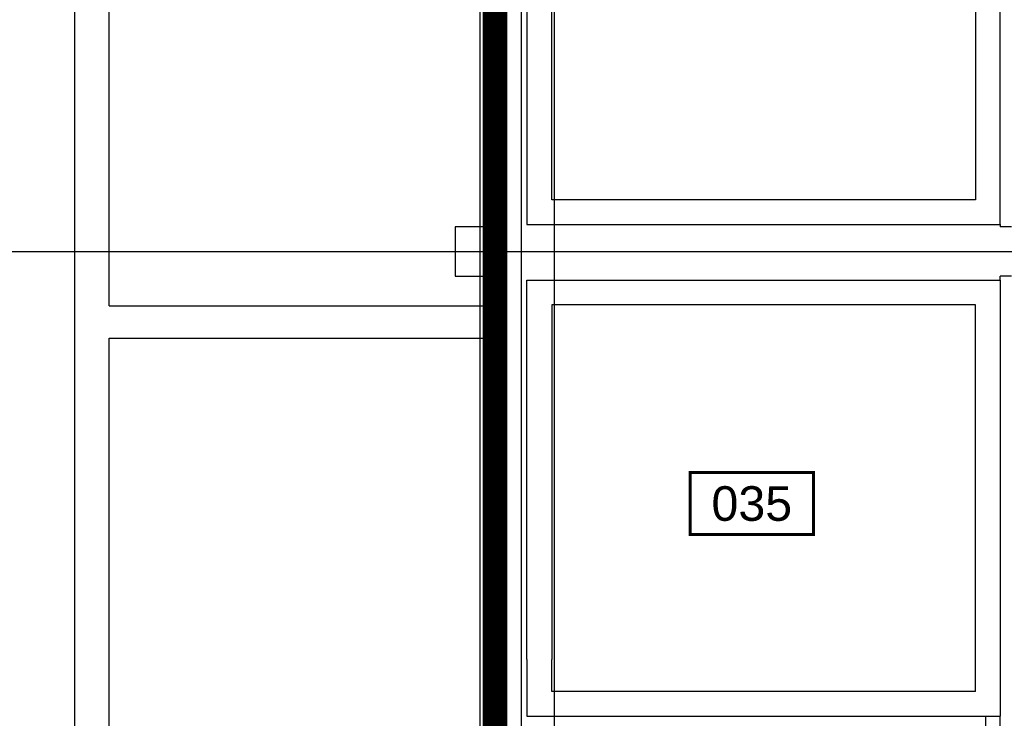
# Model space of a CAD drawing. Header units: centimetres. Extents: x -149939 to 48626, y -46000 to 152985.
# Tile 97 of 256: x -62865 to -54898, y 80322 to 85977. Entities that reach past the tile are written whole.
import ezdxf
from ezdxf.enums import TextEntityAlignment as Align

# ---------------------------------------------------------------- set-up
doc = ezdxf.new("R2010")
doc.units = ezdxf.units.CM
doc.header["$LTSCALE"] = 50
doc.linetypes.add('Kondygnacja  -0_5$0$DIVIDE', pattern=[31.75, 12.7, -6.35, 0, -6.35, 0, -6.35])
doc.linetypes.add('Osie rzutów$0$DASHDOT2', pattern=[12.7, 6.35, -3.175, 0, -3.175])
doc.layers.get('0').update_dxf_attribs({"color": 8})
for name, color, linetype in [('Kondygnacja  -0_5$0$ARCH_ETAPOWANIE', 8, 'Kondygnacja  -0_5$0$DIVIDE'), ('Kondygnacja  -0_5$0$ARCH_MUROWANE_IST', 8, 'Continuous'), ('Kondygnacja  -0_5$0$ARCH_ŻELBET_IST', 8, 'Continuous'), ('Osie rzutów$0$ARCH_INFO_OSIE_IST', 8, 'Osie rzutów$0$DASHDOT2'), ('Osie rzutów$0$ARCH_INFO_OSIE_OPISY_IST', 8, 'Continuous'), ('Pomieszczenia -05$0$ARCH_INFO_AREA_ETYKIETY_200', 8, 'Continuous')]:
    doc.layers.add(name, color=color, linetype=linetype)
doc.styles.add('Pomieszczenia -05$0$Arial', font='ARIAL.TTF')

# ---------------------------------------------------------------- blocks, each defined once
blk = doc.blocks.new('Osie rzutów')
at = {"layer": 'Osie rzutów$0$ARCH_INFO_OSIE_IST', "ltscale": 10}
for p, q in [((6260.29, 12255), (6260.06, 15006.6)), ((6200, 12255), (6200, 14934.6)), ((4436.04, 12910), (7599.14, 12910))]:
    blk.add_line(p, q, dxfattribs=at)
blk = doc.blocks.new('Pomieszczenia -05$0$etykieta_numer')
at = {"color": 0, "linetype": 'ByBlock', "const_width": 2.44}
blk.add_lwpolyline([(-50, -50), (-50, 0), (50, 0), (50, -50)], close=True, dxfattribs=at)
at = {"color": 0, "linetype": 'ByBlock', "style": 'Pomieszczenia -05$0$Arial'}
blk.add_attdef('AECAREA:NUMBER', text='', height=28, dxfattribs=at).set_placement((0, -25), align=Align.MIDDLE)

msp = doc.modelspace()

# ---------------------------------------------------------------- linework, layer by layer
at = {"layer": 'Kondygnacja  -0_5$0$ARCH_ETAPOWANIE', "ltscale": 10, "const_width": 200, "elevation": 3000}
msp.add_lwpolyline([(-71680, -5690), (-71680, 9430), (-65010, 9430), (-65010, 10860), (-63050, 10860), (-62990, 77200), (-59020, 77200), (-59020, 89588.736), (-59420, 89588.736), (-59420.034, 102625.822), (-71890, 102620.19), (-71890, 102620.19), (-32748.04, 102637.868)], dxfattribs=at)
at = {"layer": 'Kondygnacja  -0_5$0$ARCH_MUROWANE_IST', "ltscale": 4}
for p, q in [((-62420, 78460), (-62420, 94425)), ((-59020, 89900), (-59020, 77210)), ((-62140, 83660), (-62140, 88770)), ((-62140, 83660), (-59060, 83660)), ((-62140, 78460), (-62140, 83400)), ((-62140, 83400), (-59060, 83400)), ((-55050, 80340), (-55050, 77150))]:
    msp.add_line(p, q, dxfattribs=at)
for points in [[(-58804.183, 77300), (-58804.183, 89900), (-58804.183, 89900)], [(-54930, 84320), (-54930, 84300)], [(-54840, 84300), (-54930, 84300)], [(-54930, 83870), (-54930, 83900)], [(-54840, 83900), (-54930, 83900)], [(-54930, 77150), (-54930, 80340)]]:
    msp.add_lwpolyline(points, dxfattribs=at)
at = {"layer": 'Kondygnacja  -0_5$0$ARCH_ŻELBET_IST'}
for points in [[(-58760, 87366.551), (-58760, 84320), (-54930, 84320), (-54930, 87850)], [(-55130, 87650), (-55130, 84520), (-58560, 84520), (-58560, 87366.551)], [(-58760, 80799.304), (-58760, 83870), (-54930, 83870), (-54930, 80340)], [(-55130, 80540), (-55130, 83670), (-58560, 83670), (-58560, 80799.304)], [(-58760, 80799.304), (-58760, 80340), (-54930, 80340)], [(-55130, 80540), (-58560, 80540), (-58560, 80799.304)]]:
    msp.add_lwpolyline(points, dxfattribs=at)
at = {"layer": 'Kondygnacja  -0_5$0$ARCH_ŻELBET_IST', "ltscale": 4}
msp.add_lwpolyline([(-59340, 83900), (-58940, 83900), (-58940, 84300), (-59340, 84300)], close=True, dxfattribs=at)

# ---------------------------------------------------------------- block references
at = {"layer": 'Osie rzutów$0$ARCH_INFO_OSIE_OPISY_IST', "color": 30, "xscale": 10, "yscale": 10, "zscale": 10}
msp.add_blockref('Osie rzutów', (-121140, -45000), dxfattribs=at)
at = {"layer": 'Pomieszczenia -05$0$ARCH_INFO_AREA_ETYKIETY_200', "linetype": 'Continuous', "xscale": 10, "yscale": 10, "zscale": 10}
msp.add_blockref('Pomieszczenia -05$0$etykieta_numer', (-56940.855, 82310.993), dxfattribs=at).add_auto_attribs({'AECAREA:NUMBER': '035'})

doc.saveas('drawing.dxf')
